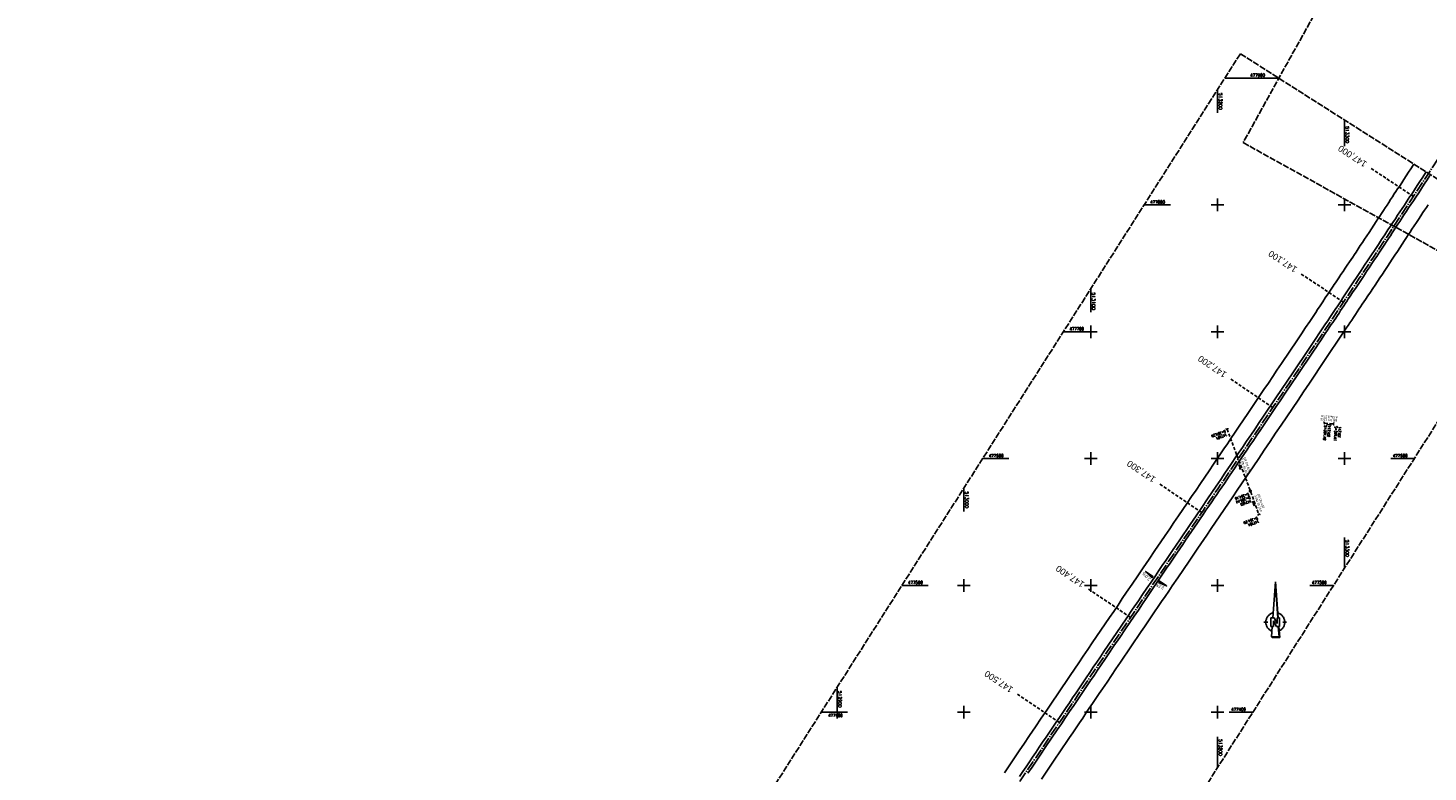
# Model space of a CAD drawing. Extents: x 510563 to 513920, y 467229 to 478797.
# Tile 65 of 67: x 512262 to 513366, y 477353 to 477939. Entities that reach past the tile are written whole.
import ezdxf
from ezdxf.enums import TextEntityAlignment as Align

# ---------------------------------------------------------------- set-up
doc = ezdxf.new("R2010")
doc.units = 0
doc.header["$LTSCALE"] = 10
doc.header["$MEASUREMENT"] = 0
for name, pattern in [('ACHSE', [5.5, 4, -0.5, 0.5, -0.5]), ('LT00', [0]), ('LT14', [0.6, 0.5, -0.1]), ('LT17', [0.15, 0.1, -0.05]), ('STRICHLINIE2', [0.375, 0.25, -0.125])]:
    doc.linetypes.add(name, pattern=pattern)
doc.layers.get('0').update_dxf_attribs({"linetype": 'LT00'})
for name, color, linetype in [('-AX-020', 250, 'ACHSE'), ('-Halt-Pfeil', 4, 'LT00'), ('-Haltung', 7, 'STRICHLINIE2'), ('-Haltungsbeschriftung', 140, 'LT00'), ('-QUE-20O', 11, 'LT00'), ('-QUE-20W', 11, 'LT00'), ('-Schachtbeschriftung', 5, 'LT00'), ('-ST-20', 30, 'LT17'), ('1401', 7, 'Continuous'), ('V87_AFBR_BAB', 250, 'LT00'), ('V87_KA_PRUF', 182, 'LT00'), ('V87_RASTER', 250, 'LT00'), ('V87_UK_DURCH', 182, 'LT00')]:
    doc.layers.add(name, color=color, linetype=linetype)
doc.layers.add('-BLATT_86-RAND', color=7, linetype='LT14', plot=False)
doc.layers.add('-BLATT_87-RAND', color=7, linetype='LT14', plot=False)
doc.styles.add('Beschrift', font='ARIAL.TTF')
doc.styles.add('Haltungsbeschriftung', font='ARIAL.TTF', dxfattribs={"width": 0.75})
doc.styles.add('schachtbeschriftung', font='romans.shx', dxfattribs={"width": 0.75, "height": 2})
doc.styles.get("Standard").update_dxf_attribs({"font": 'romans.shx'})

# ---------------------------------------------------------------- blocks, each defined once
blk = doc.blocks.new('SYMB1401')
at = {"layer": '1401'}
for p, q in [((-2.1, -28.3), (0, 0)), ((0, 0), (2.1, -28.3)), ((1.8, -28.3), (-0.2, -2.3)), ((1.8, -28.3), (-0.2, -2.7)), ((1.7, -28.3), (-0.2, -3)), ((1.7, -28.3), (-0.2, -3.3)), ((2, -28.3), (-0.1, -1)), ((2, -28.3), (-0.1, -1.3)), ((1.9, -28.3), (-0.1, -1.7)), ((1.8, -28.3), (-0.1, -2)), ((2.1, -28.3), (0, -0.3)), ((2, -28.3), (0, -0.7)), ((-9.2, -31.8), (-6.2, -31.8)), ((-3.7, -35.3), (-3.7, -28.3)), ((-3.7, -28.3), (-1.2, -28.3)), ((0.7, -35.3), (-1.7, -30.9)), ((-1.7, -30.9), (-1.7, -35.3)), ((1.2, -32.8), (-1.2, -28.3)), ((1.2, -32.8), (1.2, -28.3)), ((3.2, -28.3), (1.2, -28.3)), ((3.2, -28.3), (3.2, -35.3)), ((5.7, -31.8), (8.7, -31.8)), ((-1.7, -35.3), (-3.7, -35.3)), ((-2.6, -35.3), (-3.2, -43.3)), ((-3.2, -43.3), (2.8, -43.3)), ((-3.2, -43.4), (2.8, -43.4)), ((3.2, -35.3), (0.7, -35.3)), ((2.8, -43.3), (2.1, -35.3)), ((2.8, -43.4), (2.2, -35.3)), ((3.3, -43.8), (2.6, -35.3))]:
    blk.add_line(p, q, dxfattribs=at)
for points in [[(-7.7, -32.1), (-7.7, -31.6), (-7.7, -31), (-7.6, -30.5), (-7.5, -29.9), (-7.3, -29.4), (-7.1, -28.9), (-6.9, -28.4), (-6.6, -27.9), (-6.3, -27.5), (-6, -27), (-5.6, -26.6), (-5.2, -26.2), (-4.8, -25.9), (-4.4, -25.6), (-3.9, -25.3), (-3.4, -25), (-2.9, -24.8), (-2.4, -24.6), (-1.9, -24.5)], [(-2.9, -38.8), (-3.4, -38.6), (-3.9, -38.4), (-4.4, -38.1), (-4.8, -37.8), (-5.2, -37.4), (-5.6, -37.1), (-6, -36.6), (-6.3, -36.2), (-6.6, -35.8), (-6.9, -35.3), (-7.1, -34.8), (-7.3, -34.3), (-7.5, -33.7), (-7.6, -33.2), (-7.7, -32.7), (-7.7, -32.1)], [(1.8, -24.6), (2.4, -24.8), (2.9, -25), (3.4, -25.3), (3.8, -25.6), (4.3, -25.9), (4.7, -26.2), (5.1, -26.6), (5.5, -27), (5.8, -27.5), (6.1, -27.9), (6.4, -28.4), (6.6, -28.9), (6.8, -29.4), (7, -29.9), (7.1, -30.5), (7.2, -31), (7.2, -31.6), (7.2, -32.1)], [(7.2, -32.1), (7.2, -32.7), (7.1, -33.2), (7, -33.7), (6.8, -34.3), (6.7, -34.8), (6.4, -35.3), (6.1, -35.8), (5.8, -36.2), (5.5, -36.7), (5.1, -37.1), (4.7, -37.4), (4.3, -37.8), (3.9, -38.1), (3.4, -38.4), (2.9, -38.6)], [(-3.2, -43.3), (-2.7, -43.8), (3.3, -43.8)], [(-3.1, -43.4), (2.8, -43.4), (2.2, -35.3)], [(-3.1, -43.5), (2.9, -43.5), (2.3, -35.3)], [(-3, -43.5), (2.9, -43.5), (2.3, -35.3)], [(-3, -43.6), (3, -43.6), (2.4, -35.3)], [(-2.9, -43.6), (3, -43.6), (2.5, -35.3)], [(-2.9, -43.7), (3.1, -43.7), (2.5, -35.3)], [(-2.8, -43.7), (3.1, -43.7), (2.5, -35.3)], [(-2.8, -43.8), (3.2, -43.8), (2.6, -35.3)], [(-2.8, -43.8), (3.2, -43.8), (2.6, -35.3)]]:
    blk.add_lwpolyline(points, dxfattribs=at)
blk = doc.blocks.new('SYMB0003')
at = {"color": 0, "linetype": 'ByBlock'}
for p, q in [((-0.015712, 0), (0.010166, 0.012015)), ((0, -0.021257), (-0.015712, 0)), ((0.010166, 0.012015), (0, -0.021257))]:
    blk.add_line(p, q, dxfattribs=at)
for points in [[(-0.031395, 0.499013), (-0.093691, 0.491144), (-0.154509, 0.475528), (-0.21289, 0.452414), (-0.267913, 0.422164), (-0.318712, 0.385257), (-0.364484, 0.342274), (-0.404509, 0.293893), (-0.438154, 0.240877), (-0.464888, 0.184062), (-0.484292, 0.124345), (-0.496058, 0.062667), (-0.5, 0)], [(-0.5, 0), (-0.496058, -0.062667), (-0.484292, -0.124345), (-0.464888, -0.184062), (-0.438154, -0.240877), (-0.404509, -0.293893), (-0.364485, -0.342274), (-0.318712, -0.385257), (-0.267914, -0.422164), (-0.21289, -0.452414), (-0.154509, -0.475529), (-0.093691, -0.491144), (-0.031395, -0.499014), (0.031395, -0.499014)], [(0.5, 0), (0.496057, 0.062667), (0.484292, 0.124345), (0.464888, 0.184062), (0.438153, 0.240877), (0.404509, 0.293893), (0.364484, 0.342274), (0.318712, 0.385257), (0.267913, 0.422164), (0.21289, 0.452414), (0.154509, 0.475528), (0.093691, 0.491144), (0.031395, 0.499013), (-0.031395, 0.499013)], [(0.031395, -0.499014), (0.093691, -0.491144), (0.154509, -0.475529), (0.21289, -0.452414), (0.267914, -0.422164), (0.318712, -0.385257), (0.364485, -0.342274), (0.404509, -0.293893), (0.438154, -0.240877), (0.464889, -0.184062), (0.484292, -0.124345), (0.496058, -0.062667), (0.5, 0)]]:
    blk.add_lwpolyline(points, dxfattribs=at)
blk = doc.blocks.new('SYMB1107')
at = {"color": 0, "linetype": 'ByBlock'}
for points in [[(-0.2, 0), (-0.196157, 0.039018), (-0.184776, 0.076537), (-0.166294, 0.111114), (-0.141421, 0.141421), (-0.111114, 0.166294), (-0.076537, 0.184776), (-0.039018, 0.196157), (0, 0.2)], [(0, 0.2), (0.039018, 0.196157), (0.076537, 0.184776), (0.111114, 0.166294), (0.141421, 0.141421), (0.166294, 0.111114), (0.184776, 0.076537), (0.196157, 0.039018), (0.2, 0)]]:
    blk.add_lwpolyline(points, dxfattribs=at)
blk = doc.blocks.new('SYMB0070')
at = {"color": 0, "linetype": 'ByBlock'}
for p, q in [((-0.5, 0), (0.2, 0)), ((0.5, 0), (0.2, 0.1)), ((0.2, 0.1), (0.2, 0)), ((0.468, 0), (0.21, 0.086)), ((0.21, 0.086), (0.21, -0.086)), ((0.21, -0.086), (0.468, 0)), ((0.22, -0.072), (0.437, 0)), ((0.23, -0.058), (0.405, 0)), ((0.24, -0.045), (0.374, 0)), ((0.342, 0), (0.25, 0.031)), ((0.25, 0.031), (0.25, -0.031)), ((0.25, -0.031), (0.342, 0)), ((0.26, -0.017), (0.31, 0)), ((0.27, -0.003), (0.279, 0))]:
    blk.add_line(p, q, dxfattribs=at)
for points in [[(0.2, 0), (0.2, -0.1), (0.5, 0)], [(0.437, 0), (0.22, 0.072), (0.22, -0.072)], [(0.405, 0), (0.23, 0.058), (0.23, -0.058)], [(0.374, 0), (0.24, 0.045), (0.24, -0.045)], [(0.31, 0), (0.26, 0.017), (0.26, -0.017)], [(0.279, 0), (0.27, 0.003), (0.27, -0.003)]]:
    blk.add_lwpolyline(points, dxfattribs=at)

msp = doc.modelspace()

# ---------------------------------------------------------------- linework, layer by layer
at = {"layer": '-AX-020', "ltscale": 0.2, "flags": 128}
msp.add_lwpolyline([(513881.7, 478797), (513877.9, 478787.4), (513870.4, 478768.8), (513862.8, 478750.3), (513855.1, 478731.8), (513847.4, 478713.3), (513839.6, 478694.9), (513831.7, 478676.5), (513823.8, 478658.1), (513815.8, 478639.8), (513807.7, 478621.5), (513799.5, 478603.2), (513791.3, 478585), (513783, 478566.8), (513774.6, 478548.6), (513766.1, 478530.5), (513757.6, 478512.4), (513749, 478494.3), (513740.3, 478476.3), (513731.6, 478458.3), (513722.7, 478440.3), (513713.9, 478422.4), (513704.9, 478404.5), (513695.9, 478386.6), (513686.8, 478368.8), (513677.6, 478351), (513668.3, 478333.2), (513659, 478315.5), (513649.6, 478297.9), (513640.2, 478280.2), (513630.6, 478262.6), (513621, 478245.1), (513611.4, 478227.5), (513601.6, 478210.1), (513591.8, 478192.6), (513586.7, 478183.6), (513576.8, 478166.3), (513566.8, 478148.9), (513556.8, 478131.6), (513546.7, 478114.3), (513536.5, 478097.1), (513526.3, 478079.9), (513516, 478062.7), (513505.6, 478045.6), (513495.2, 478028.5), (513484.8, 478011.5), (513474.3, 477994.4), (513463.7, 477977.4), (513453.1, 477960.4), (513442.5, 477943.5), (513431.8, 477926.6), (513421, 477909.7), (513410.2, 477892.8), (513399.4, 477876), (513388.6, 477859.2), (513377.7, 477842.4), (513366.8, 477825.6), (513355.8, 477808.9), (513344.8, 477792.1), (513333.8, 477775.4), (513322.8, 477758.7), (513311.7, 477742.1), (513300.6, 477725.4), (513289.5, 477708.8), (513278.4, 477692.1), (513267.2, 477675.5), (513256.1, 477658.9), (513244.9, 477642.3), (513233.7, 477625.7), (513222.5, 477609.1), (513211.3, 477592.5), (513200.1, 477576), (513188.8, 477559.4), (513177.6, 477542.8), (513166.4, 477526.3), (513154.8, 477509.2), (513142.5, 477491.1), (513130.2, 477473), (513117.9, 477454.9), (513105.6, 477436.7), (513093.3, 477418.6), (513081.1, 477400.4), (513068.8, 477382.3), (513056.6, 477364.1), (513044.3, 477345.9), (513032.1, 477327.8), (513020, 477309.5), (513007.8, 477291.3), (512995.7, 477273.1), (512983.6, 477254.8), (512971.5, 477236.6), (512959.5, 477218.3), (512947.4, 477199.9), (512935.5, 477181.6), (512923.6, 477163.2), (512911.7, 477144.8), (512899.8, 477126.4), (512888, 477107.9), (512876.3, 477089.4), (512864.6, 477070.9), (512852.9, 477052.4), (512841.4, 477033.8), (512829.8, 477015.1), (512818.4, 476996.5), (512806.9, 476977.8), (512795.6, 476959), (512789.6, 476949.1), (512778.4, 476930.3), (512767.2, 476911.5), (512756.1, 476892.6), (512745.1, 476873.7), (512734.1, 476854.7), (512723.2, 476835.7), (512712.4, 476816.7), (512701.7, 476797.6), (512691, 476778.5), (512680.4, 476759.3), (512669.8, 476740.1), (512659.3, 476720.9), (512648.9, 476701.6), (512638.6, 476682.3), (512628.3, 476662.9), (512618.2, 476643.5), (512608, 476624.1), (512598, 476604.7), (512588, 476585.2), (512578.1, 476565.6), (512568.3, 476546), (512558.5, 476526.4), (512548.8, 476506.8), (512539.2, 476487.1), (512529.6, 476467.4), (512520.2, 476447.7), (512510.7, 476427.9), (512501.4, 476408), (512492.2, 476388.2), (512483, 476368.3), (512473.9, 476348.4), (512464.8, 476328.4), (512455.8, 476308.5), (512446.9, 476288.4), (512438.1, 476268.4), (512429.4, 476248.3), (512420.7, 476228.2), (512412.1, 476208.1), (512403.6, 476187.9), (512395.1, 476167.7), (512386.7, 476147.4), (512378.4, 476127.2), (512370.2, 476106.9), (512362, 476086.5), (512353.9, 476066.2), (512345.9, 476045.8), (512338, 476025.4), (512330.1, 476004.9), (512322.3, 475984.5), (512314.6, 475964), (512307, 475943.4), (512299.4, 475922.9), (512291.9, 475902.3), (512284.5, 475881.7), (512277.2, 475861), (512269.9, 475840.4), (512262.7, 475819.7), (512255.6, 475799), (512248.6, 475778.2), (512241.6, 475757.4), (512234.8, 475736.6), (512228, 475715.8), (512221.2, 475695), (512214.6, 475674.1), (512208, 475653.2), (512201.5, 475632.3), (512200.1, 475627.9), (512194.3, 475608.8), (512188.5, 475589.7), (512182.8, 475570.5), (512177.1, 475551.4), (512171.6, 475532.2), (512166.1, 475513), (512160.6, 475493.8), (512155.3, 475474.5), (512150, 475455.3), (512148.1, 475448.4), (512142.9, 475429.1), (512137.8, 475409.8), (512132.8, 475390.4), (512127.8, 475371.1), (512123, 475351.7), (512118.2, 475332.3), (512113.4, 475312.9), (512108.8, 475293.5), (512104.2, 475274.1), (512099.8, 475254.6), (512095.4, 475235.1), (512091, 475215.6), (512086.8, 475196.1), (512082.6, 475176.6), (512078.5, 475157), (512074.5, 475137.5), (512070.6, 475117.9), (512066.7, 475098.3), (512063.2, 475080.2), (512059.5, 475060.6), (512055.9, 475041), (512052.3, 475021.3), (512048.9, 475001.7), (512045.4, 474982), (512042.1, 474962.3), (512038.8, 474942.6), (512035.6, 474922.9), (512032.4, 474903.2), (512029.3, 474883.4), (512026.2, 474863.7), (512023.2, 474844), (512020.2, 474824.2), (512017.3, 474804.5), (512014.4, 474784.7), (512011.5, 474764.9), (512008.7, 474745.2), (512005.9, 474725.4), (512003.2, 474705.6), (512000.5, 474685.8), (511997.8, 474666), (511995.1, 474646.2), (511992.4, 474626.4), (511989.8, 474606.7), (511987.2, 474586.9), (511984.6, 474567.1), (511981.9, 474547.3), (511979.3, 474527.5), (511976.7, 474507.7), (511975.1, 474495.4), (511973.5, 474482.8), (511971.8, 474470.3), (511970.2, 474457.7), (511968.5, 474445.1), (511966.8, 474432.6), (511965.2, 474420), (511963.5, 474407.5), (511961.8, 474394.9), (511960, 474382.4), (511958.3, 474369.8), (511956.5, 474357.3), (511954.7, 474344.7), (511952.9, 474332.2), (511951.1, 474319.6), (511949.2, 474307.1), (511947.3, 474294.6), (511945.4, 474282.1), (511943.4, 474269.5), (511941.4, 474257), (511939.4, 474244.5), (511937.3, 474232), (511935.1, 474219.5), (511933, 474207.1), (511930.7, 474194.6), (511928.5, 474182.1), (511926.1, 474169.7), (511923.8, 474157.2), (511921.3, 474144.8), (511918.8, 474132.4), (511916.3, 474120), (511913.7, 474107.6), (511911, 474095.2), (511908.2, 474082.8), (511905.4, 474070.5), (511902.5, 474058.1), (511899.6, 474045.8), (511896.6, 474033.5), (511893.5, 474021.3), (511890.3, 474009), (511887, 473996.8), (511883.7, 473984.5), (511880.3, 473972.3), (511876.8, 473960.1), (511873.2, 473948), (511869.6, 473935.9), (511865.9, 473923.7), (511862.1, 473911.7), (511858.2, 473899.6), (511854.3, 473887.6), (511850.2, 473875.5), (511846.1, 473863.6), (511842, 473851.6), (511837.7, 473839.7), (511833.4, 473827.7), (511829, 473815.9), (511824.5, 473804), (511820, 473792.2), (511815.3, 473780.4), (511810.6, 473768.6), (511805.9, 473756.9), (511801, 473745.2), (511796.1, 473733.5), (511791.1, 473721.9), (511786, 473710.3), (511780.9, 473698.7), (511775.7, 473687.1), (511770.4, 473675.6), (511765, 473664.1), (511759.6, 473652.7), (511754.1, 473641.3), (511748.5, 473629.9), (511742.9, 473618.6), (511737.1, 473607.3), (511731.4, 473596), (511725.5, 473584.8), (511719.6, 473573.6), (511713.6, 473562.4), (511707.5, 473551.3), (511701.3, 473540.2), (511695.1, 473529.2), (511688.8, 473518.2), (511682.5, 473507.2), (511676.1, 473496.3), (511669.6, 473485.4), (511663, 473474.6), (511656.4, 473463.8), (511649.7, 473453), (511642.9, 473442.3), (511636.1, 473431.6), (511629.2, 473421), (511622.2, 473410.4), (511615.2, 473399.9), (511608.1, 473389.4), (511600.9, 473378.9), (511593.7, 473368.5), (511586.4, 473358.2), (511579.1, 473347.8), (511571.6, 473337.6), (511564.1, 473327.4), (511556.6, 473317.2), (511549, 473307.1), (511541.3, 473297), (511533.5, 473287), (511525.7, 473277), (511517.9, 473267.1), (511509.9, 473257.2), (511501.9, 473247.4), (511493.9, 473237.6), (511485.8, 473227.9), (511477.6, 473218.2), (511475.5, 473215.8), (511467.3, 473206.2), (511459, 473196.6), (511450.6, 473187.1), (511442.2, 473177.7), (511433.7, 473168.2), (511425.2, 473158.9), (511416.6, 473149.5), (511408, 473140.2), (511399.4, 473131), (511390.7, 473121.8), (511382, 473112.6), (511373.2, 473103.4), (511364.4, 473094.3), (511355.6, 473085.2), (511346.8, 473076.1), (511337.9, 473067), (511329, 473058), (511320.1, 473049), (511311.2, 473040), (511302.3, 473031), (511293.3, 473022), (511284.4, 473013.1), (511275.4, 473004.1), (511266.5, 472995.1), (511255.9, 472984.6), (511236.8, 472965.5), (511230.2, 472958.9), (511223.6, 472952.3), (511217, 472945.7), (511210.4, 472939.1), (511203.8, 472932.4), (511197.2, 472925.8), (511190.7, 472919.1), (511184.1, 472912.4), (511177.6, 472905.7), (511171.1, 472899), (511164.7, 472892.3), (511158.3, 472885.5), (511151.9, 472878.6), (511145.5, 472871.8), (511139.2, 472864.9), (511133, 472858), (511126.7, 472851), (511120.6, 472844), (511114.5, 472836.9), (511109.3, 472830.8), (511103.3, 472823.7), (511097.4, 472816.4), (511091.5, 472809.2), (511085.7, 472801.9), (511080, 472794.5), (511074.3, 472787.1), (511068.6, 472779.6), (511063.1, 472772.1), (511057.6, 472764.5), (511052.2, 472756.9), (511046.8, 472749.3), (511041.5, 472741.6), (511036.3, 472733.8), (511031.1, 472726.1), (511026, 472718.2), (511021, 472710.3), (511016, 472702.4), (511011.1, 472694.5), (511006.3, 472686.5), (511001.5, 472678.4), (510996.8, 472670.3), (510992.2, 472662.2), (510987.7, 472654.1), (510983.2, 472645.9), (510978.8, 472637.6), (510974.4, 472629.3), (510970.2, 472621), (510966, 472612.7), (510961.9, 472604.3), (510957.8, 472595.9), (510953.8, 472587.4), (510949.9, 472578.9), (510946.1, 472570.4), (510942.3, 472561.9), (510938.6, 472553.3), (510935, 472544.7), (510931.5, 472536), (510928, 472527.3), (510924.6, 472518.6), (510921.3, 472509.9), (510918, 472501.1), (510914.9, 472492.3), (510911.8, 472483.5), (510908.8, 472474.7), (510905.8, 472465.8), (510903, 472456.9), (510900.2, 472448), (510897.5, 472439.1), (510894.8, 472430.1), (510892.3, 472421.1), (510889.8, 472412.1), (510887.4, 472403.1), (510885, 472394), (510882.8, 472385), (510880.6, 472375.9), (510878.5, 472366.8), (510876.5, 472357.6), (510874.6, 472348.5), (510872.7, 472339.3), (510870.9, 472330.2), (510869.2, 472321), (510867.6, 472311.8), (510866.1, 472302.6), (510864.6, 472293.3), (510863.2, 472284.1), (510861.9, 472274.8), (510860.7, 472265.6), (510859.5, 472256.3), (510858.4, 472247), (510857.5, 472237.7), (510856.5, 472228.4), (510855.7, 472219.1), (510855, 472209.8), (510854.3, 472200.5), (510853.7, 472191.2), (510853.2, 472181.8), (510852.8, 472172.5), (510852.4, 472163.2), (510852.1, 472153.8), (510851.9, 472144.5), (510851.8, 472135.1), (510851.8, 472125.8), (510851.8, 472116.4), (510852, 472107.1), (510852, 472104.7), (510852.2, 472095.4), (510852.5, 472086), (510852.9, 472076.7), (510853.4, 472067.4), (510853.9, 472058), (510854.5, 472048.7), (510855.2, 472039.4), (510856, 472030.1), (510856.8, 472020.8), (510857.7, 472011.5), (510858.6, 472002.2), (510859.6, 471992.9), (510860.7, 471983.6), (510861.9, 471974.3), (510863.1, 471965.1), (510864.4, 471955.8), (510865.7, 471946.6), (510867.1, 471937.3), (510868.5, 471928.1), (510870, 471918.9), (510871.6, 471909.6), (510873.2, 471900.4), (510874.8, 471891.2), (510876.5, 471882.1), (510878.3, 471872.9), (510880.1, 471863.7), (510881.9, 471854.5), (510883.8, 471845.4), (510885.8, 471836.3), (510887.8, 471827.1), (510889.8, 471818), (510891.8, 471808.9), (510893.9, 471799.8), (510896.1, 471790.7), (510898.2, 471781.6), (510900.4, 471772.5), (510902.7, 471763.4), (510904.9, 471754.4), (510907.2, 471745.3), (510909.6, 471736.3), (510911.9, 471727.2), (510914.3, 471718.2), (510916.7, 471709.2), (510919.2, 471700.1), (510921.6, 471691.1), (510924.1, 471682.1), (510926.6, 471673.1), (510929.1, 471664.1), (510931.6, 471655.1), (510934.2, 471646.1), (510936.8, 471637.1), (510939.3, 471628.2), (510941.9, 471619.2), (510944.5, 471610.2), (510947.2, 471601.2), (510949.8, 471592.3), (510952.4, 471583.3), (510955.1, 471574.4), (510957.7, 471565.4), (510960.4, 471556.4), (510963, 471547.5), (510967.7, 471531.8), (510970.2, 471523.2), (510975.3, 471506.3), (510980.3, 471489.4), (510985.3, 471472.6), (510990.3, 471455.7), (510995.2, 471438.8), (511000.2, 471421.9), (511005.2, 471405), (511010.1, 471388.1), (511015, 471371.2), (511019.9, 471354.3), (511024.7, 471337.4), (511029.5, 471320.4), (511034.3, 471303.5), (511039, 471286.5), (511043.7, 471269.5), (511048.3, 471252.6), (511052.9, 471235.6), (511057.5, 471218.6), (511061.9, 471201.5), (511066.4, 471184.5), (511070.7, 471167.4), (511075, 471150.4), (511079.2, 471133.3), (511083.4, 471116.2), (511086.6, 471102.8), (511090.6, 471085.7), (511094.5, 471068.5), (511098.4, 471051.4), (511102.2, 471034.2), (511105.9, 471017), (511109.5, 470999.7), (511113, 470982.5), (511116.5, 470965.2), (511119.9, 470948), (511123.2, 470930.7), (511126.5, 470913.4), (511129.6, 470896), (511132.7, 470878.7), (511135.7, 470861.4), (511138.6, 470844), (511141.4, 470826.6), (511144.2, 470809.2), (511146.9, 470791.8), (511149.5, 470774.4), (511152, 470757), (511154.5, 470739.6), (511156.8, 470722.1), (511159.1, 470704.7), (511161.3, 470687.2), (511163.4, 470669.7), (511165.5, 470652.2), (511165.6, 470650.9), (511167.9, 470631), (511170, 470611.1), (511172.1, 470591.2), (511174.1, 470571.3), (511176, 470551.4), (511177.9, 470531.5), (511179.5, 470512.5), (511180.9, 470496.3), (511182.2, 470480.1), (511183.4, 470463.9), (511184.5, 470447.7), (511185.5, 470431.5), (511186.5, 470415.2), (511187.4, 470399), (511188.2, 470382.8), (511188.9, 470366.5), (511189.5, 470350.3), (511190.1, 470334), (511190.6, 470317.8), (511191, 470301.5), (511191.3, 470285.3), (511191.5, 470269), (511191.7, 470252.8), (511191.8, 470236.5), (511191.8, 470220.2), (511191.7, 470204), (511191.5, 470187.7), (511191.3, 470171.5), (511191.2, 470169), (511190.9, 470152.8), (511190.5, 470136.5), (511190, 470120.2), (511189.5, 470104), (511188.9, 470087.8), (511188.2, 470071.5), (511187.4, 470055.3), (511186.6, 470039), (511185.8, 470022.8), (511184.9, 470006.6), (511183.9, 469990.3), (511182.9, 469974.1), (511181.9, 469957.9), (511180.8, 469941.6), (511179.7, 469925.4), (511178.6, 469909.2), (511177.5, 469893), (511176.3, 469876.8), (511175.1, 469860.6), (511173.9, 469844.4), (511172.6, 469828.1), (511171.4, 469811.9), (511170.1, 469795.7), (511168.8, 469779), (511031, 467993.3), (511029.4, 467973.4), (511027.9, 467953.5), (511026.4, 467933.5), (511024.8, 467913.6), (511023.3, 467893.6), (511021.8, 467873.7), (511020.4, 467853.8), (511018.9, 467833.8), (511017.5, 467813.9), (511016.1, 467793.9), (511014.7, 467774), (511013.4, 467754), (511012, 467734), (511010.8, 467714.1), (511009.6, 467694.1), (511008.4, 467674.2), (511007.3, 467654.2), (511006.2, 467634.2), (511005.2, 467614.2), (511004.2, 467594.3), (511003.3, 467574.3), (511002.4, 467554.3), (511001.7, 467534.3), (511001, 467514.3), (511000.3, 467494.3), (510999.8, 467474.3), (510999.6, 467465.7), (510999.1, 467445.7), (510998.7, 467425.7), (510998.5, 467405.7), (510998.3, 467385.7), (510998.1, 467365.7), (510998.1, 467345.7), (510998.1, 467325.7), (510998.2, 467305.7), (510998.4, 467285.7), (510998.7, 467265.7), (510999.1, 467245.7), (510999.4, 467229.2)], dxfattribs=at)
at = {"layer": '-BLATT_86-RAND'}
msp.add_lwpolyline([(513668.8, 478657.9), (513220.1, 477849.1), (513471.1, 477709.8), (513919.8, 478518.7), (513668.8, 478657.9)], dxfattribs=at)
at = {"layer": '-BLATT_87-RAND'}
msp.add_lwpolyline([(513217.9, 477919.2), (512721.3, 477138.8), (512963.5, 476984.7), (513460.1, 477765.1), (513217.9, 477919.2)], dxfattribs=at)
at = {"layer": '-Haltung'}
for p, q in [((513284.4, 477627.9), (513291.1, 477627.4)), ((513207.5, 477623.1), (513225.6, 477575.1)), ((513226.1, 477573.6), (513232.4, 477556.2))]:
    msp.add_line(p, q, dxfattribs=at)
at = {"layer": '-QUE-20O'}
for p, q in [((513154.1, 477503.5), (513153.3, 477502.3)), ((513153.6, 477502.2), (513154.3, 477503.3)), ((513154.6, 477503.1), (513153.9, 477502.1)), ((513154.2, 477502), (513154.8, 477503)), ((513155.1, 477502.8), (513154.4, 477501.8)), ((513154.7, 477501.7), (513155.3, 477502.6)), ((513155.6, 477502.5), (513155, 477501.6)), ((513155.3, 477501.5), (513155.8, 477502.3)), ((513156.1, 477502.1), (513155.6, 477501.4)), ((513155.9, 477501.2), (513156.3, 477501.9)), ((513156.6, 477501.8), (513156.1, 477501.1)), ((513156.4, 477501), (513156.8, 477501.6)), ((513157.1, 477501.4), (513156.7, 477500.9)), ((513157, 477500.8), (513157.3, 477501.3)), ((513157.6, 477501.1), (513157.3, 477500.7)), ((513157.5, 477500.5), (513157.8, 477500.9)), ((513158.1, 477500.8), (513157.8, 477500.4)), ((513158.1, 477500.3), (513158.3, 477500.6)), ((513158.6, 477500.4), (513158.4, 477500.2)), ((513158.7, 477500.1), (513158.8, 477500.3)), ((513159.1, 477500.1), (513159, 477499.9)), ((513159.2, 477499.8), (513159.3, 477499.9)), ((513159.6, 477499.8), (513159.5, 477499.7)), ((513159.8, 477499.6), (513159.8, 477499.6))]:
    msp.add_line(p, q, dxfattribs=at)
msp.add_lwpolyline([(513153.3, 477502.3), (513154, 477503.5), (513159.8, 477499.6), (513153.3, 477502.3)], dxfattribs=at)
at = {"layer": '-QUE-20W'}
for p, q in [((513143.3, 477510.8), (513143.2, 477510.8)), ((513143.5, 477510.6), (513143.5, 477510.7)), ((513143.8, 477510.5), (513143.7, 477510.4)), ((513143.9, 477510.2), (513144, 477510.3)), ((513144.2, 477510.1), (513144.1, 477509.9)), ((513144.3, 477509.7), (513144.5, 477510)), ((513144.7, 477509.8), (513144.5, 477509.5)), ((513144.8, 477509.3), (513145, 477509.6)), ((513145.2, 477509.5), (513145, 477509.1)), ((513145.2, 477508.8), (513145.5, 477509.3)), ((513145.7, 477509.1), (513145.4, 477508.6)), ((513145.6, 477508.4), (513146, 477509)), ((513146.2, 477508.8), (513145.8, 477508.2)), ((513146, 477508), (513146.5, 477508.6)), ((513146.7, 477508.5), (513146.3, 477507.8)), ((513146.5, 477507.5), (513147, 477508.3)), ((513147.2, 477508.1), (513146.7, 477507.3)), ((513146.9, 477507.1), (513147.5, 477508)), ((513147.7, 477507.8), (513147.1, 477506.9)), ((513147.3, 477506.7), (513148, 477507.6)), ((513148.2, 477507.5), (513147.5, 477506.5)), ((513147.8, 477506.2), (513148.5, 477507.3)), ((513148.7, 477507.1), (513148, 477506)), ((513148.2, 477505.8), (513149, 477506.9))]:
    msp.add_line(p, q, dxfattribs=at)
msp.add_lwpolyline([(513148.2, 477505.8), (513143.2, 477510.9), (513149, 477506.9), (513148.2, 477505.8)], dxfattribs=at)
at = {"layer": '-ST-20', "ltscale": 2.5}
for p, q in [((513354.4, 477806.7), (513321, 477828.7)), ((513299.2, 477723.3), (513265.9, 477745.5)), ((513243.5, 477640.2), (513210.4, 477662.6)), ((513187.5, 477557.4), (513154.4, 477579.9)), ((513131.3, 477474.7), (513098.2, 477497.1)), ((513075.3, 477391.9), (513042.1, 477414.2))]:
    msp.add_line(p, q, dxfattribs=at)
at = {"layer": 'V87_AFBR_BAB'}
for points in [[(513032, 477352.1), (513034.6, 477356.1), (513037.8, 477360.8), (513040.9, 477365.5), (513044.1, 477370.2), (513047.2, 477374.9), (513051.8, 477381.6), (513056.4, 477388.4), (513060.9, 477395.2), (513065.3, 477401.6), (513069.6, 477408), (513074, 477414.4), (513077.2, 477419.3), (513080.5, 477424.1), (513083.8, 477429), (513087.1, 477433.8), (513090.6, 477439), (513094.1, 477444.2), (513097.6, 477449.4), (513101.2, 477454.6), (513104.5, 477459.6), (513107.9, 477464.6), (513111.3, 477469.6), (513114.7, 477474.6), (513118.1, 477479.5), (513121.5, 477484.5), (513124.8, 477489.5), (513128.2, 477494.5), (513132.6, 477500.9), (513137, 477507.4), (513141.3, 477513.8), (513146, 477520.6), (513150.6, 477527.5), (513155.3, 477534.4), (513158.7, 477539.4), (513162.2, 477544.5), (513165.6, 477549.6), (513169.1, 477554.7), (513172.6, 477559.8), (513176, 477564.9), (513179.5, 477570), (513183, 477575.1), (513186.4, 477580.2), (513189.9, 477585.3), (513193.3, 477590.4), (513196.7, 477595.5), (513199.5, 477599.5), (513202.2, 477603.6), (513205, 477607.7), (513207.7, 477611.7), (513210.4, 477615.8), (513213.8, 477620.7), (513217.1, 477625.6), (513220.4, 477630.5), (513223.7, 477635.4), (513228, 477641.7), (513232.3, 477648), (513236.5, 477654.4), (513240, 477659.5), (513243.4, 477664.6), (513246.8, 477669.7), (513250.3, 477674.8), (513262.9, 477693.6), (513266.1, 477698.4), (513269.4, 477703.3), (513272.6, 477708.1), (513275.8, 477712.9), (513277.3, 477715.1), (513278.8, 477717.4), (513280.8, 477720.4), (513282.9, 477723.5), (513284.9, 477726.6), (513287, 477729.6), (513289, 477732.7), (513291.1, 477735.8), (513292, 477737.2), (513293, 477738.6), (513293.9, 477740), (513295.6, 477742.5), (513297.2, 477745), (513298.9, 477747.5), (513300.6, 477750), (513302.2, 477752.5), (513303.9, 477755), (513305.2, 477756.9), (513306.5, 477758.9), (513307.8, 477760.9), (513309.1, 477762.8), (513310.8, 477765.4), (513312.5, 477767.9), (513314.2, 477770.4), (513315.8, 477773), (513317.5, 477775.5), (513319.4, 477778.3), (513321.2, 477781.2), (513323.1, 477784), (513325, 477786.8), (513326.4, 477789), (513327.8, 477791.1), (513329.3, 477793.3), (513330.7, 477795.5), (513332.1, 477797.7), (513333.6, 477799.9), (513335, 477802), (513336.4, 477804.2), (513337.9, 477806.4), (513339.3, 477808.6), (513340.6, 477810.6), (513341.9, 477812.6), (513343.3, 477814.6), (513345.1, 477817.4), (513346.9, 477820.1), (513348.7, 477822.9), (513350.5, 477825.7), (513352.3, 477828.4), (513354.1, 477831.2), (513354.7, 477832.2)], [(513364.4, 477826), (513363.9, 477825.2), (513361.7, 477821.8), (513359.5, 477818.5), (513357.3, 477815.2), (513355.1, 477811.8), (513353, 477808.5), (513351.6, 477806.5), (513350.3, 477804.5), (513349, 477802.5), (513347.2, 477799.8), (513345.5, 477797.1), (513343.7, 477794.5), (513341.9, 477791.8), (513340.2, 477789.1), (513338.2, 477786.1), (513336.3, 477783.1), (513334.3, 477780.2), (513331.8, 477776.4), (513329.3, 477772.6), (513326.8, 477768.8), (513324.1, 477764.8), (513321.4, 477760.7), (513318.8, 477756.7), (513315.9, 477752.4), (513313.1, 477748.2), (513309.9, 477743.4), (513306.7, 477738.6), (513303.5, 477733.8), (513301.9, 477731.4), (513300.4, 477729.1), (513298.8, 477726.8), (513296.8, 477723.6), (513294.7, 477720.5), (513292.6, 477717.4), (513290.5, 477714.3), (513288.4, 477711.2), (513286.8, 477708.7), (513285.1, 477706.2), (513272.1, 477686.7), (513259.3, 477667.7), (513254.8, 477661.1), (513250.3, 477654.4), (513245.9, 477647.8), (513242.6, 477643), (513239.4, 477638.1), (513236.1, 477633.3), (513232.8, 477628.4), (513229.5, 477623.5), (513226.2, 477618.5), (513222.8, 477613.6), (513219.5, 477608.7), (513214.9, 477602), (513210.4, 477595.2), (513205.8, 477588.5), (513202.4, 477583.4), (513198.9, 477578.3), (513195.5, 477573.2), (513192, 477568.1), (513187.5, 477561.5), (513183, 477554.8), (513178.4, 477548.1), (513175.6, 477544), (513172.8, 477539.9), (513170.1, 477535.8), (513167.3, 477531.7), (513164.5, 477527.6), (513161.8, 477523.6), (513159.1, 477519.6), (513156.4, 477515.6), (513153.7, 477511.6), (513151, 477507.6), (513147.6, 477502.6), (513144.2, 477497.7), (513140.8, 477492.7), (513137.5, 477487.7), (513133, 477481.1), (513128.5, 477474.5), (513124, 477467.9), (513120.6, 477462.8), (513117.2, 477457.8), (513113.8, 477452.8), (513110.4, 477447.8), (513107.6, 477443.7), (513104.8, 477439.5), (513102, 477435.4), (513099.2, 477431.3), (513096.4, 477427.2), (513093.7, 477423.2), (513091.1, 477419.3), (513088.4, 477415.3), (513085.7, 477411.4), (513083.1, 477407.4), (513080.5, 477403.6), (513077.9, 477399.7), (513075.3, 477395.9), (513072.7, 477392), (513070.1, 477388.2), (513067.4, 477384.2), (513064.7, 477380.3), (513062, 477376.3), (513059.4, 477372.3), (513056.7, 477368.3), (513054.1, 477364.6), (513051.6, 477360.8), (513049, 477357), (513046.5, 477353.2), (513043.9, 477349.4)], [(513050.5, 477351.9), (513053.7, 477356.6), (513056.9, 477361.4), (513060.1, 477366.1), (513064.6, 477372.8), (513069.1, 477379.5), (513073.6, 477386.1), (513076.8, 477390.9), (513080.1, 477395.7), (513083.3, 477400.5), (513086.6, 477405.3), (513089.2, 477409.2), (513091.8, 477413.1), (513094.5, 477417), (513097.1, 477421), (513099.7, 477424.9), (513102.6, 477429), (513105.4, 477433.2), (513108.2, 477437.3), (513111, 477441.4), (513113.8, 477445.6), (513118.3, 477452.3), (513122.9, 477459), (513127.4, 477465.6), (513130.8, 477470.6), (513134.1, 477475.6), (513137.5, 477480.5), (513140.9, 477485.5), (513143.6, 477489.5), (513146.3, 477493.5), (513149, 477497.6), (513151.7, 477501.6), (513154.4, 477505.6), (513157.1, 477509.5), (513159.8, 477513.5), (513162.5, 477517.4), (513165.1, 477521.4), (513167.8, 477525.3), (513170.2, 477528.8), (513172.5, 477532.2), (513174.8, 477535.6), (513177.1, 477539), (513179.5, 477542.4), (513181.8, 477545.8), (513184, 477549.2), (513186.3, 477552.5), (513188.6, 477555.8), (513190.8, 477559.2), (513193.1, 477562.5), (513195.4, 477565.9), (513197.3, 477568.8), (513199.3, 477571.7), (513201.3, 477574.6), (513203.3, 477577.5), (513205.3, 477580.4), (513207.2, 477583.3), (513209.2, 477586.2), (513211.5, 477589.6), (513213.8, 477593), (513216, 477596.3), (513218.3, 477599.7), (513220.6, 477603.1), (513222.9, 477606.5), (513225.5, 477610.4), (513228.2, 477614.3), (513230.8, 477618.3), (513233.5, 477622.2), (513236.2, 477626.1), (513238.8, 477630), (513241.4, 477633.9), (513244, 477637.8), (513246.7, 477641.7), (513249.3, 477645.6), (513253.8, 477652.2), (513258.2, 477658.9), (513262.7, 477665.5), (513275.5, 477684.6), (513277.4, 477687.4), (513279.2, 477690.2), (513281.1, 477692.9), (513282.9, 477695.7), (513284.8, 477698.5), (513286.6, 477701.3), (513288.5, 477704), (513289.6, 477705.7), (513290.7, 477707.3), (513291.8, 477708.9), (513293.1, 477710.8), (513294.4, 477712.8), (513295.7, 477714.7), (513296.9, 477716.6), (513298.2, 477718.6), (513299.5, 477720.5), (513300.7, 477722.4), (513302, 477724.3), (513303, 477725.8), (513304, 477727.2), (513305, 477728.7), (513305.9, 477730.1), (513306.9, 477731.6), (513308.6, 477734), (513310.2, 477736.4), (513311.8, 477738.8), (513313.4, 477741.2), (513315, 477743.6), (513316.6, 477746.1), (513318, 477748.2), (513319.4, 477750.3), (513320.8, 477752.4), (513322.2, 477754.6), (513323.8, 477757), (513325.4, 477759.4), (513327, 477761.8), (513328.6, 477764.3), (513330.2, 477766.7), (513331.7, 477768.9), (513333.2, 477771.2), (513334.7, 477773.4), (513336.2, 477775.7), (513337.7, 477777.9), (513339.1, 477780.2), (513340.6, 477782.4), (513342.1, 477784.7), (513343.6, 477786.9), (513345.3, 477789.6), (513347.1, 477792.3), (513348.9, 477795), (513350.6, 477797.7), (513352.4, 477800.4), (513354.4, 477803.3), (513356.3, 477806.2), (513358.5, 477809.6), (513360.7, 477813), (513362.9, 477816.4), (513365.1, 477819.7), (513367.4, 477823.1)], [(513365.9, 477800.1), (513364.6, 477798), (513363.2, 477795.9), (513361.8, 477793.9), (513360.1, 477791.3), (513358.4, 477788.6), (513356.7, 477786), (513354.9, 477783.4), (513353.2, 477780.8), (513351.8, 477778.6), (513350.3, 477776.4), (513348.9, 477774.2), (513347.4, 477772), (513345.5, 477769.1), (513343.6, 477766.2), (513341.7, 477763.2), (513339.7, 477760.3), (513337.7, 477757.3), (513335.8, 477754.3), (513333.8, 477751.3), (513331.8, 477748.3), (513329.9, 477745.5), (513327.9, 477742.6), (513326, 477739.7), (513324.2, 477736.8), (513322.3, 477734), (513320.4, 477731.1), (513318.5, 477728.3), (513316.6, 477725.5), (513315.3, 477723.6), (513314, 477721.6), (513312.7, 477719.7), (513311.4, 477717.8), (513310, 477715.6), (513308.6, 477713.5), (513307.1, 477711.3), (513305.7, 477709.2), (513304.3, 477707), (513302.9, 477704.9), (513301.4, 477702.7), (513300.4, 477701.2), (513299.3, 477699.6), (513298.3, 477698), (513284.8, 477678), (513272.3, 477659.3), (513267.8, 477652.6), (513263.4, 477646), (513258.9, 477639.4), (513254.5, 477632.9), (513250.1, 477626.4), (513245.7, 477619.9), (513241.3, 477613.3), (513236.8, 477606.7), (513232.4, 477600.1), (513227.9, 477593.4), (513223.3, 477586.7), (513218.8, 477580.1), (513215.4, 477575), (513211.9, 477569.9), (513208.5, 477564.8), (513205.1, 477559.7), (513201.7, 477554.7), (513198.3, 477549.7), (513194.9, 477544.7), (513191.5, 477539.7), (513184.5, 477529.4), (513177.5, 477519.1), (513173, 477512.6), (513168.6, 477506), (513164.1, 477499.5), (513161.4, 477495.4), (513158.6, 477491.3), (513155.8, 477487.3), (513153.1, 477483.2), (513150.3, 477479.1), (513147.7, 477475.2), (513145, 477471.3), (513142.4, 477467.4), (513139.7, 477463.5), (513137.1, 477459.6), (513134.3, 477455.5), (513131.6, 477451.5), (513128.9, 477447.5), (513126.1, 477443.4), (513123.4, 477439.4), (513119.8, 477434.2), (513116.3, 477428.9), (513112.8, 477423.7), (513109.2, 477418.5), (513106.6, 477414.6), (513104, 477410.8), (513101.4, 477406.9), (513098.8, 477403.1), (513096.2, 477399.2), (513093.6, 477395.4), (513091, 477391.5), (513088.4, 477387.7), (513085.8, 477383.8), (513083.2, 477380), (513080.5, 477376), (513077.7, 477371.9), (513075, 477367.9), (513072.3, 477363.8), (513069.6, 477359.8), (513065.4, 477353.5), (513061.1, 477347.3)]]:
    msp.add_lwpolyline(points, dxfattribs=at)
at = {"layer": 'V87_RASTER'}
for p, q in [((513248.1, 477900), (513205.7, 477900)), ((513200, 477891), (513200, 477872.5)), ((513300, 477846.3), (513300, 477867)), ((513200, 477805), (513200, 477795)), ((513300, 477795), (513300, 477805)), ((513142.1, 477800), (513162.8, 477800)), ((513195, 477800), (513205, 477800)), ((513295, 477800), (513305, 477800)), ((513100, 477715.4), (513100, 477733.9)), ((513100, 477695), (513100, 477705)), ((513200, 477705), (513200, 477695)), ((513300, 477695), (513300, 477705)), ((513105, 477700), (513078.4, 477700)), ((513205, 477700), (513195, 477700)), ((513305, 477700), (513295, 477700)), ((513014.8, 477600), (513035.5, 477600)), ((513095, 477600), (513105, 477600)), ((513100, 477595), (513100, 477605)), ((513195, 477600), (513205, 477600)), ((513200, 477605), (513200, 477595)), ((513295, 477600), (513305, 477600)), ((513300, 477595), (513300, 477605)), ((513336.5, 477600), (513355, 477600)), ((513000, 477576.7), (513000, 477558.2)), ((513300, 477513.6), (513300, 477537.6)), ((512971.9, 477500), (512951.2, 477500)), ((513005, 477500), (512995, 477500)), ((513000, 477505), (513000, 477495)), ((513105, 477500), (513095, 477500)), ((513100, 477495), (513100, 477505)), ((513205, 477500), (513195, 477500)), ((513200, 477505), (513200, 477495)), ((513291.3, 477500), (513272.8, 477500)), ((512900, 477395), (512900, 477419.6)), ((512887.5, 477400), (512908.3, 477400)), ((512995, 477400), (513005, 477400)), ((513000, 477405), (513000, 477395)), ((513095, 477400), (513105, 477400)), ((513100, 477395), (513100, 477405)), ((513195, 477400), (513205, 477400)), ((513200, 477405), (513200, 477395)), ((513209.2, 477400), (513227.7, 477400)), ((513200, 477380.5), (513200, 477356.5))]:
    msp.add_line(p, q, dxfattribs=at)

# ---------------------------------------------------------------- block references
at = {"layer": '-Halt-Pfeil', "yscale": 4.00000000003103, "zscale": 4}
for p, xscale, rotation in [((513287.7, 477626.7), 4.000000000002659, 355.4577994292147), ((513217.4, 477593.3), 4.000000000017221, 290.5645794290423), ((513228.3, 477564.6), 4.000000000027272, 289.9182994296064)]:
    msp.add_blockref('SYMB0070', p, dxfattribs=dict(at, xscale=xscale, rotation=rotation))
at = {"layer": '1401'}
msp.add_blockref('SYMB1401', (513245.7, 477502.8), dxfattribs=at)
at = {"layer": 'V87_KA_PRUF', "xscale": 1.500000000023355, "yscale": 1.500000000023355, "zscale": 1.5, "rotation": 237.5288994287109}
msp.add_blockref('SYMB0003', (513225.8, 477574.4), dxfattribs=at)
at = {"layer": 'V87_UK_DURCH', "zscale": 4}
for p, xscale, yscale, rotation in [((513283.6, 477628), 3.999999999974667, 3.999999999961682, 277.9351165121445), ((513291.9, 477627.3), 4.000000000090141, 3.999999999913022, 97.21080503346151), ((513207.3, 477623.8), 3.999999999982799, 3.999999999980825, 199.3067995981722), ((513232.7, 477555.4), 4.00000000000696, 3.999999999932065, 27.66773456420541)]:
    msp.add_blockref('SYMB1107', p, dxfattribs=dict(at, xscale=xscale, yscale=yscale, rotation=rotation))

# ---------------------------------------------------------------- texts
at = {"layer": '-Haltungsbeschriftung', "style": 'Haltungsbeschriftung', "width": 0.75}
for s, rotation, p in [('BR DN 1200', 175.4578, (513294.3, 477630.9)), ('8.5‰ 8.27m', 175.4578, (513294.5, 477633.3)), ('2.5‰ 52.86m', 290.5646, (513217.8, 477599.6)), ('BR DN 600', 290.5646, (513220.2, 477600.5)), ('3.5‰ 20.11m', 289.9183, (513228.8, 477570.9)), ('BR DN 600', 289.9183, (513231.2, 477571.8))]:
    msp.add_text(s, height=1.8, rotation=rotation, dxfattribs=at).set_placement(p)
at = {"layer": '-QUE-20O', "style": 'Beschrift', "width": 0.8}
msp.add_text('2.5%%%', height=2.5, rotation=-202.8582, dxfattribs=at).set_placement((513158.2, 477498.9))
at = {"layer": '-QUE-20W', "style": 'Beschrift', "width": 0.8}
msp.add_text('2.0%%%', height=2.5, rotation=-225.4759, dxfattribs=at).set_placement((513147.5, 477505.1))
at = {"layer": '-Schachtbeschriftung', "style": 'schachtbeschriftung', "width": 0.75}
for s, rotation, p in [('S=364.29', 200.5646, (513205.9, 477622.5)), ('147301', 200.5646, (513206.9, 477619.8)), ('S=364.48', 265.4578, (513284.2, 477626.2)), ('147102', 265.4578, (513287.1, 477626)), ('S=364.41', 265.4578, (513292.5, 477625.5)), ('147101', 265.4578, (513295.4, 477625.3)), ('S=364.16', 199.9183, (513224.4, 477573)), ('D=365.44', 199.9183, (513225.4, 477570.3)), ('147103', 199.9183, (513226.4, 477567.6)), ('S=364.09', 199.9183, (513231.3, 477554.1)), ('147104', 199.9183, (513232.3, 477551.4))]:
    msp.add_text(s, height=2, rotation=rotation, dxfattribs=at).set_placement(p)
at = {"layer": '-ST-20', "style": 'Beschrift'}
for s, rotation, p in [('147,000', 146.7481, (513316.8, 477831.4)), ('147,100', 146.3085, (513261.8, 477748.3)), ('147,200', 146.0107, (513206.2, 477665.4)), ('147,300', 145.857, (513150.2, 477582.7)), ('147,400', 145.8469, (513094.1, 477499.9)), ('147,500', 145.9776, (513037.9, 477417))]:
    msp.add_text(s, height=5, rotation=rotation, dxfattribs=at).set_placement(p, align=Align.MIDDLE_LEFT)
at = {"layer": 'V87_RASTER'}
for s, rotation, width, p in [(' 477900', 359.9987, 0.915, (513224.1, 477901)), (' 513200', 269.9988, 1.021, (513201, 477890)), (' 513300', 269.9988, 1.038, (513301, 477863.8)), (' 477800', 359.9987, 0.911, (513145.3, 477801)), (' 513100', 269.9988, 1.08, (513101, 477732.9)), (' 477700', 359.9987, 0.884, (513081.7, 477701)), (' 477600', 359.9987, 0.911, (513018, 477601)), (' 477600', 359.9987, 0.911, (513336.5, 477601)), (' 513000', 269.9988, 1.017, (513001, 477575.7)), (' 513300', 269.9988, 1.038, (513301, 477537.6)), (' 477500', 359.9987, 0.905, (512954.4, 477501)), (' 477500', 359.9987, 0.905, (513272.8, 477501)), (' 512900', 269.9988, 1.021, (512901, 477418.6)), (' 477400', 359.9987, 0.893, (512891.4, 477396.2)), (' 477400', 359.9987, 0.893, (513209.2, 477401)), (' 513200', 269.9988, 1.021, (513201, 477380.5))]:
    msp.add_text(s, height=2.5, rotation=rotation, dxfattribs=dict(at, width=width)).set_placement(p)

doc.saveas('drawing.dxf')
